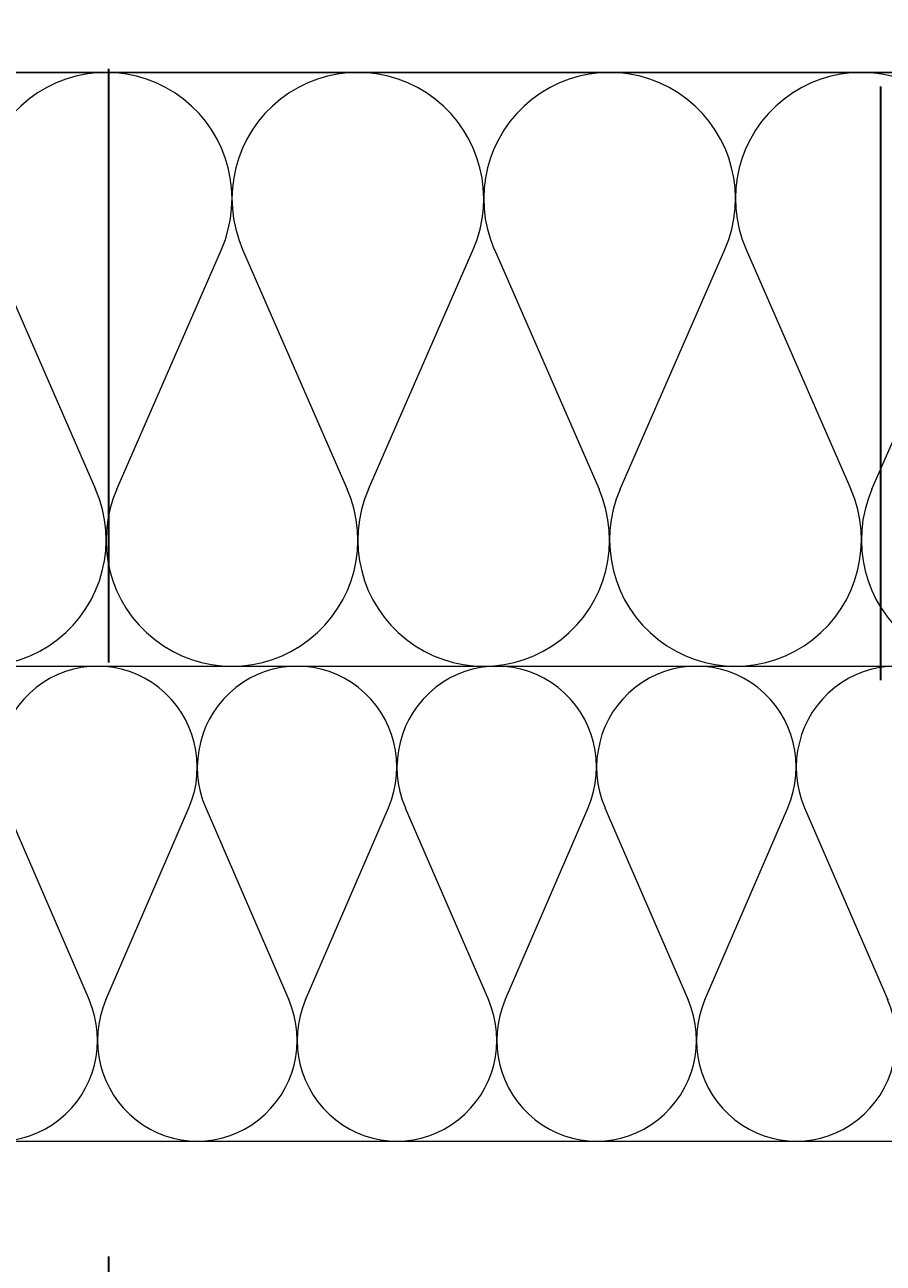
# Model space of a CAD drawing. Extents: x -440864 to -355682, y 13652 to 155872.
# Tile 103 of 179: x -369258 to -369114, y 22712 to 22921. Entities that reach past the tile are written whole.
import ezdxf
from ezdxf import colors
from ezdxf.entities.mleader import LeaderData, LeaderLine
from ezdxf.math import Vec2, Vec3

# ---------------------------------------------------------------- set-up
doc = ezdxf.new("R2010")
doc.units = 0
doc.header["$MEASUREMENT"] = 0
doc.linetypes.add('PHANTOM2', pattern=[1.25, 0.625, -0.125, 0.125, -0.125, 0.125, -0.125])
for name, color, linetype, lineweight in [('#CIEPŁO', 1, 'Continuous', 30), ('Arch ocieplenie_Nr_Pióra__9', 252, 'Continuous', 13), ('Arch okna_Nr_Pióra__82', 252, 'Continuous', 20), ('Arch wykończenie_Nr_Pióra__3', 252, 'Continuous', 18), ('Inwent Izolacje_Nr_Pióra__2', 252, 'Continuous', 13), ('INWENT.ŚCIANY_Nr_Pióra__1', 252, 'Continuous', 25), ('INWENT.ŚCIANY_Nr_Pióra__2', 252, 'Continuous', 13)]:
    doc.layers.add(name, color=color, linetype=linetype, lineweight=lineweight)
for name, color, linetype in [('#podkład', 252, 'Continuous'), ('Arch ocieplenie', 252, 'Continuous'), ('Inwent Izolacje', 252, 'Continuous'), ('IS_Text_Konstrukcji', 7, 'Continuous')]:
    doc.layers.add(name, color=color, linetype=linetype)
doc.styles.get("Standard").update_dxf_attribs({"font": 'arial.ttf', "width": 0.8, "bigfont": 'BIGFONT.SHX'})

# ---------------------------------------------------------------- blocks, each defined once
blk = doc.blocks.new('Izolacja cieplna 14_5', base_point=(-419374.95, 22732.61))
at = {"layer": 'Arch ocieplenie_Nr_Pióra__9', "linetype": 'Continuous'}
for p, q in [((-418734.74, 22788.77), (-418720.76, 22756.45)), ((-418717.93, 22756.45), (-418703.95, 22788.77)), ((-418701.12, 22788.77), (-418687.13, 22756.45)), ((-418684.31, 22756.45), (-418670.32, 22788.77)), ((-418667.5, 22788.77), (-418653.51, 22756.45)), ((-418650.69, 22756.45), (-418636.7, 22788.77)), ((-418633.88, 22788.77), (-418619.89, 22756.45)), ((-418617.07, 22756.45), (-418603.08, 22788.77)), ((-418600.26, 22788.77), (-418586.27, 22756.45))]:
    blk.add_line(p, q, dxfattribs=at)
for centre, start_param, end_param in [((-418719.34, 22795.6), 4.299595, 8.266775), ((-418685.72, 22795.6), 4.299595, 8.266775), ((-418652.1, 22795.6), 4.299595, 8.266775), ((-418618.48, 22795.6), 4.299595, 8.266775), ((-418584.86, 22795.6), 4.299595, 8.266775), ((-418736.15, 22749.63), 1.158004, 5.125183), ((-418702.53, 22749.63), 1.158004, 5.125183), ((-418668.91, 22749.63), 1.158004, 5.125183), ((-418635.29, 22749.63), 1.158004, 5.125183), ((-418601.67, 22749.63), 1.158004, 5.125183)]:
    blk.add_ellipse(centre, major_axis=(0, 17.01), ratio=0.988013, start_param=start_param, end_param=end_param, dxfattribs=at)
blk = doc.blocks.new('Izolacja cieplna 14_260', base_point=(-419374.95, 22812.61))
at = {"layer": 'Inwent Izolacje_Nr_Pióra__2', "linetype": 'Continuous'}
for p, q in [((-418737.3, 22882.81), (-418719.66, 22842.41)), ((-418716.1, 22842.41), (-418698.47, 22882.81)), ((-418694.91, 22882.81), (-418677.27, 22842.41)), ((-418673.71, 22842.41), (-418656.08, 22882.81)), ((-418652.51, 22882.81), (-418634.88, 22842.41)), ((-418631.32, 22842.41), (-418613.68, 22882.81)), ((-418610.12, 22882.81), (-418592.49, 22842.41)), ((-418588.93, 22842.41), (-418571.29, 22882.81))]:
    blk.add_line(p, q, dxfattribs=at)
for centre, start_param, end_param in [((-418717.88, 22891.34), 4.299595, 8.266775), ((-418675.49, 22891.34), 4.299595, 8.266775), ((-418633.1, 22891.34), 4.299595, 8.266775), ((-418590.71, 22891.34), 4.299595, 8.266775), ((-418739.08, 22833.88), 1.158004, 5.125183), ((-418696.69, 22833.88), 1.158004, 5.125183), ((-418654.3, 22833.88), 1.158004, 5.125183), ((-418611.9, 22833.88), 1.158004, 5.125183), ((-418569.51, 22833.88), 1.158004, 5.125183)]:
    blk.add_ellipse(centre, major_axis=(0, 21.27), ratio=0.996607, start_param=start_param, end_param=end_param, dxfattribs=at)
blk = doc.blocks.new('parter')
at = {"layer": 'Arch okna_Nr_Pióra__82', "linetype": 'Continuous'}
h = blk.add_hatch(dxfattribs=at)
h.set_pattern_fill('Render', color=252, style=0, pattern_type=2)
h.set_pattern_definition([(45, (0, 350), (-111.36932, 111.36932), [0, -105, 0, -157.5]), (110, (350, 350), (148.00159, 53.86817), [0, -77, 0, -133])])
h.paths.add_polyline_path([(-415304.95, 22682.61), (-415304.95, 22732.61), (-422864.95, 22732.61), (-422864.95, 22392.61), (-414758.45, 22392.61), (-414758.16, 22682.61)], flags=0)
at = {"layer": 'Arch wykończenie_Nr_Pióra__3', "color": 252, "linetype": 'Continuous'}
blk.add_line((-419374.95, 22732.61), (-418399.95, 22732.61), dxfattribs=at)
at = {"layer": 'INWENT.ŚCIANY_Nr_Pióra__1', "color": 252, "linetype": 'Continuous'}
blk.add_line((-419324.95, 22912.61), (-418424.95, 22912.61), dxfattribs=at)
at = {"layer": 'INWENT.ŚCIANY_Nr_Pióra__2', "color": 252, "linetype": 'Continuous'}
blk.add_line((-419374.95, 22812.61), (-418399.95, 22812.61), dxfattribs=at)
at = {"layer": 'Arch ocieplenie', "color": 252, "linetype": 'Continuous', "lineweight": 13}
blk.add_blockref('Izolacja cieplna 14_5', (-419374.95, 22732.61), dxfattribs=at)
at = {"layer": 'Inwent Izolacje', "color": 252, "linetype": 'Continuous', "lineweight": 13}
blk.add_blockref('Izolacja cieplna 14_260', (-419374.95, 22812.61), dxfattribs=at)

msp = doc.modelspace()

# ---------------------------------------------------------------- block references
at = {"layer": '#podkład', "color": 3, "lineweight": 50}
msp.add_blockref('parter', (49473.12, 0), dxfattribs=at)

# ---------------------------------------------------------------- next in the draw order: linework, layer by layer
at = {"layer": '#CIEPŁO', "color": 206, "linetype": 'PHANTOM2', "lineweight": 35, "ltscale": 800}
for p, q in [((-369244.39, 23713.21), (-369244.39, 21704.61)), ((-369114.39, 23710.25), (-369114.39, 21816.61))]:
    msp.add_line(p, q, dxfattribs=at)

# ---------------------------------------------------------------- next in the draw order: leaders
at = {"layer": 'IS_Text_Konstrukcji'}
ml = msp.add_multileader_mtext('Standard', dxfattribs=at)
ml.set_content('')
ml.set_leader_properties()
ml.build(insert=Vec2(0, 0))
ml.multileader.update_dxf_attribs({"text_right_attachment_type": 6, "dogleg_length": 0.36, "arrow_head_size": 180})
ctx = ml.context
ctx.base_point, ctx.char_height, ctx.arrow_head_size, ctx.landing_gap_size, ctx.plane_origin = Vec3(-370573.46, 23722.18), 0.18, 180, 0.09, Vec3(-375299.28, 8057.42)
ctx.right_attachment, ctx.text_align_type = 6, 2
notes = []
notes.append((ctx, [(0, (1, 1, 0), (-370057.17, 23722.18), (-1, 0), 516.11, [(0, [(-369114.39, 21816.61)], 0, [])])]))
ctx.mtext.insert, ctx.mtext.alignment = Vec3(-370573.37, 23722.36), 3
ml = msp.add_multileader_mtext('Standard', dxfattribs=at)
ml.set_content('')
ml.set_leader_properties()
ml.build(insert=Vec2(0, 0))
ml.multileader.update_dxf_attribs({"text_right_attachment_type": 6, "dogleg_length": 0.36, "arrow_head_size": 180})
ctx = ml.context
ctx.base_point, ctx.char_height, ctx.arrow_head_size, ctx.landing_gap_size, ctx.plane_origin = Vec3(-370563.46, 23722.18), 0.18, 180, 0.09, Vec3(-375047.21, 7773.05)
ctx.right_attachment, ctx.text_align_type = 6, 2
notes.append((ctx, [(0, (1, 1, 0), (-370057.17, 23722.18), (-1, 0), 506.11, [(0, [(-367379.16, 22371.07)], 0, [])])]))
ctx.mtext.insert, ctx.mtext.alignment = Vec3(-370563.37, 23722.36), 3
for ctx, leaders in notes:
    for number, flags, end, landing, length, lines in leaders:
        leader = LeaderData()
        leader.index, (leader.has_last_leader_line, leader.has_dogleg_vector, leader.attachment_direction) = number, flags
        leader.last_leader_point, leader.dogleg_vector, leader.dogleg_length = Vec3(end), Vec3(landing), length
        for number, points, colour, breaks in lines:
            line = LeaderLine()
            line.index, line.vertices, line.color, line.breaks = number, Vec3.list(points), colors.encode_raw_color(colour), breaks
            leader.lines.append(line)
        ctx.leaders.append(leader)

doc.saveas('drawing.dxf')
